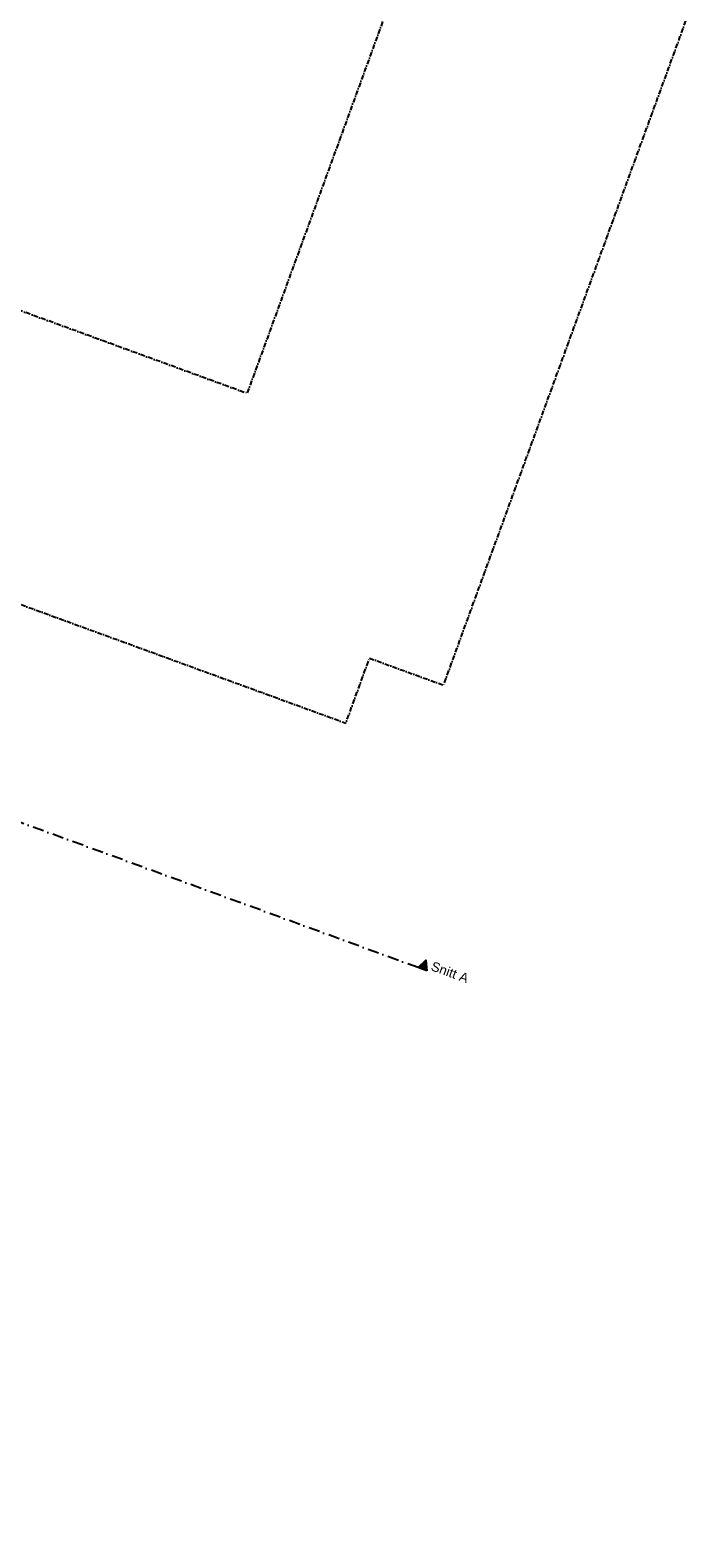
# Model space of a CAD drawing. Header units: millimetres. Extents: x 112481703 to 112587609, y 1264638581 to 1264713694.
# Tile 138 of 174: x 112566273 to 112587609, y 1264641337 to 1264689513. Entities that reach past the tile are written whole.
import ezdxf

# ---------------------------------------------------------------- set-up
doc = ezdxf.new("R2010")
doc.units = ezdxf.units.MM
doc.header["$LTSCALE"] = 0.5
doc.header["$MEASUREMENT"] = 0
for name, pattern in [('Over snittplan', [520, 300, -100, 20, -100]), ('PLINE', [0]), ('Prikk & stiplet', [1340.555525, 705.555534, -352.777767, 0, -282.222223])]:
    doc.linetypes.add(name, pattern=pattern)
doc.layers.add('852- Snittmarkør', color=7, linetype='Continuous')
doc.layers.add('878- Annen overflate_visuell informasjon', color=7, linetype='Continuous')
doc.styles.add('GENERATED_STYLE_1', font='arial.ttf')

msp = doc.modelspace()

# ---------------------------------------------------------------- hatches: boundary and pattern name
at = {"layer": '852- Snittmarkør', "linetype": 'Continuous'}
msp.add_hatch(color=256, dxfattribs=at).paths.add_polyline_path([(112578950, 1264659458), (112578912, 1264659791), (112578668, 1264659561)])

# ---------------------------------------------------------------- linework, layer by layer
at = {"layer": '852- Snittmarkør', "linetype": 'Prikk & stiplet'}
msp.add_line((112578668, 1264659561), (112483198, 1264694392), dxfattribs=at)
at = {"layer": '852- Snittmarkør', "linetype": 'PLINE', "flags": 128}
msp.add_lwpolyline([(112578950, 1264659458), (112578668, 1264659561), (112578912, 1264659791)], close=True, dxfattribs=at)
at = {"layer": '878- Annen overflate_visuell informasjon', "linetype": 'Over snittplan', "flags": 128}
msp.add_lwpolyline([(112535511, 1264652823), (112547366, 1264648498), (112546602, 1264646403), (112560487, 1264641337), (112565530, 1264655161), (112556239, 1264658551), (112556743, 1264659932), (112557047, 1264659948), (112558254, 1264663255), (112558032, 1264663464), (112559653, 1264667907), (112560968, 1264667427), (112562758, 1264672335), (112576360, 1264667371), (112577117, 1264669447), (112579482, 1264668583), (112587609, 1264690858), (112579064, 1264693974), (112573205, 1264677907), (112562990, 1264681635), (112567446, 1264693849), (112573994, 1264691460), (112578595, 1264704071), (112572742, 1264706206), (112572327, 1264705069), (112564794, 1264707819), (112565725, 1264710373), (112558360, 1264713060), (112545165, 1264676892), (112545357, 1264676822), (112544422, 1264674257), (112538995, 1264659382), (112537625, 1264655628), (112536662, 1264655980)], close=True, dxfattribs=at)

# ---------------------------------------------------------------- texts
at = {"layer": '852- Snittmarkør', "insert": (112579053, 1264659478), "char_height": 300, "attachment_point": 7, "rotation": 339.956, "style": 'GENERATED_STYLE_1'}
msp.add_mtext('\\A1;{\\pql;\\pt0;\\fArial|b0|i0|c0|p0;\\W1.000000;Snitt A}', dxfattribs=at)

doc.saveas('drawing.dxf')
